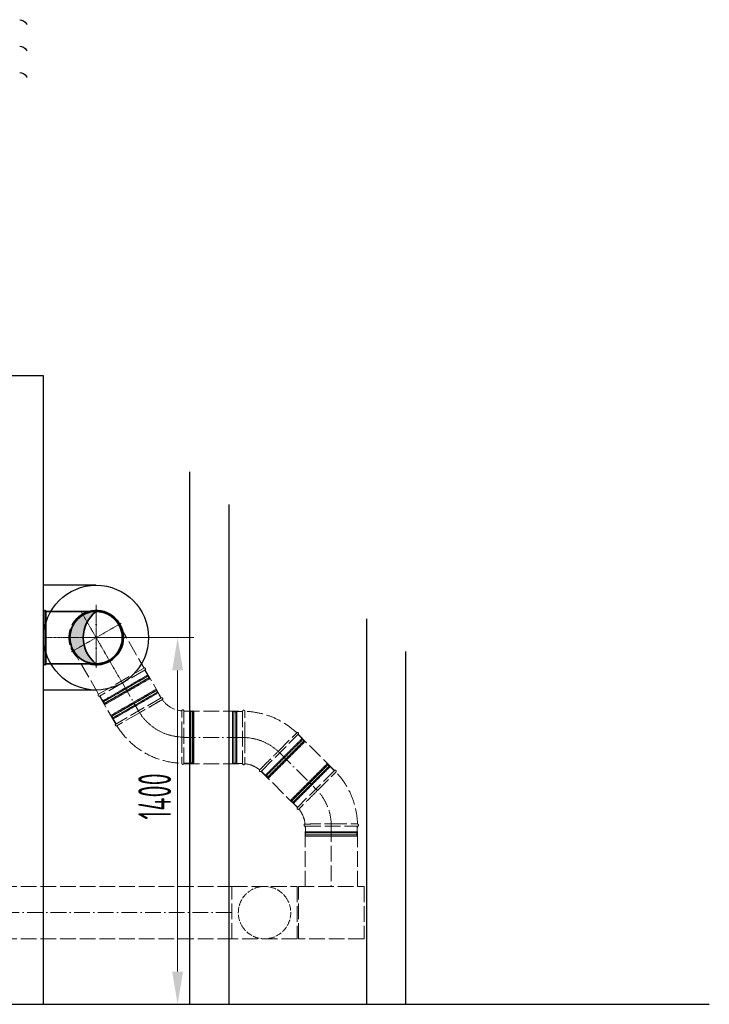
# Model space of a CAD drawing. Header units: millimetres. Extents: x 8221 to 89444, y -105166 to -5578.
# Tile 113 of 118: x 70191 to 72822, y -10371 to -6612. Entities that reach past the tile are written whole.
import ezdxf

# ---------------------------------------------------------------- set-up
doc = ezdxf.new("R2010")
doc.units = ezdxf.units.MM
doc.linetypes.add('ACAD_ISO02W100', pattern=[15, 12, -3])
doc.linetypes.add('ACAD_ISO10W100', pattern=[18, 12, -3, 0, -3])
for name, color, linetype, lineweight in [('UT_KOTY - DIMENZE', 7, 'Continuous', 5), ('VZT_02 SUP (PŘÍVOD) - OSA', 5, 'ACAD_ISO10W100', 5), ('VZT_04 SUP (PŘÍVOD) - SKRYTÉ', 5, 'ACAD_ISO02W100', 5), ('VZT_05 ETA (ODVOD) - OBRYS', 6, 'Continuous', 35), ('VZT_06 ETA (ODVOD) - OSA', 6, 'ACAD_ISO10W100', 5), ('VZT_08 ETA (ODVOD) - SKRYTÉ', 6, 'ACAD_ISO02W100', 5), ('VZT_12 ODA (SÁNÍ) - SKRYTÉ', 3, 'ACAD_ISO02W100', 5), ('VZT_50 POPIS - OBECNE', 7, 'Continuous', 13)]:
    doc.layers.add(name, color=color, linetype=linetype, lineweight=lineweight)
doc.layers.add('VZT_07 ETA (ODVOD) - NETISK', color=8, linetype='ACAD_ISO02W100', lineweight=5, plot=False)
doc.layers.add('VZT_IZOLACE - TEPELNÁ', color=6, linetype='IZOLACE TEPELNA')
doc.styles.add('ISOCP 2.5', font='isocp.shx', dxfattribs={"width": 0.6, "height": 2.5})
doc.styles.get("Standard").update_dxf_attribs({"font": 'arial.ttf'})
doc.linetypes.add('IZOLACE TEPELNA', pattern='A,12.7,-1.5,["T",Standard,S=2.54,R=0,X=0,Y=-1.27],-3', length=17.2)

msp = doc.modelspace()

# ---------------------------------------------------------------- hatches: boundary and pattern name
at = {"layer": 'VZT_05 ETA (ODVOD) - OBRYS'}
h = msp.add_hatch(color=256, dxfattribs=at)
h.dxf.hatch_style = 1
h.paths.add_polyline_path([(70483, -8871.1, 0.233094), (70433.5, -8970.6), (70383, -8970.6, -0.412533)])
h.paths.add_polyline_path([(70383, -8971.1, -0.001435), (70383, -8970.6), (70433.5, -8970.6, 0.235167), (70483, -9071.1, -0.414214)])

# ---------------------------------------------------------------- linework, layer by layer
at = {"color": 8}
for p, q in [((70281.6, -7971.1), (69954.1, -7971.1)), ((70281.6, -10371.1), (70281.6, -7971.1)), ((70840.1, -10371.1), (70840.1, -8338.4)), ((70990.1, -10371.1), (70990.1, -8463)), ((71515.1, -10371.1), (71515.1, -8899.2)), ((71665.1, -10371.1), (71665.1, -9023.8)), ((64062.2, -10371.1), (72822.2, -10371.1))]:
    msp.add_line(p, q, dxfattribs=at)
at = {"layer": 'UT_KOTY - DIMENZE'}
for p, q in [((70533, -8971.1), (70856.3, -8971.1)), ((70793.8, -10246.1), (70793.8, -9096.1)), ((70743.8, -10371.1), (70731.3, -10371.1))]:
    msp.add_line(p, q, dxfattribs=at)
for points in [[(70772.9, -9096.1), (70814.6, -9096.1), (70793.8, -8971.1)], [(70772.9, -10246.1), (70814.6, -10246.1), (70793.8, -10371.1)]]:
    msp.add_solid(points, dxfattribs=at)
at = {"layer": 'VZT_02 SUP (PŘÍVOD) - OSA', "ltscale": 5}
msp.add_line((71000.1, -10021.2), (69820.5, -10021.2), dxfattribs=at)
at = {"layer": 'VZT_04 SUP (PŘÍVOD) - SKRYTÉ', "ltscale": 2}
for start, end in [(29.9768, 209.9768), (209.9768, 29.9768)]:
    msp.add_arc((71125.4, -10021.1), 100, start, end, dxfattribs=at)
at = {"layer": 'VZT_05 ETA (ODVOD) - OBRYS'}
for p, q in [((70283, -8971.1), (70283, -8871.1)), ((70291, -8871.1), (70291, -9071.1)), ((70291, -8871.1), (70482.9, -8871.1)), ((70283, -9071.1), (70283, -8971.1)), ((70482.9, -9071.1), (70291, -9071.1))]:
    msp.add_line(p, q, dxfattribs=at)
msp.add_circle((70483, -8971.1), 100, dxfattribs=at)
for centre, radius, start, end in [((70287, -8871.1), 4, 0, 180), ((70559.2, -8971.1), 125.7, 127.2907, 232.7093), ((70483, -8971.1), 104, 0, 105.9424), ((70483, -8971.1), 104, 254.0576, 0), ((70287, -9071.1), 4, 180, 0)]:
    msp.add_arc(centre, radius, start, end, dxfattribs=at)
for points in [[(70482.9, -8871.1), (70482.9, -8871.1), (70482.9, -8871.1), (70482.9, -8871.1)], [(70569.7, -8921.2), (70569.7, -8921.2), (70569.7, -8921.3), (70569.7, -8921.3)], [(70396.5, -9021.3), (70396.5, -9021.3), (70396.5, -9021.2), (70396.5, -9021.2)], [(70482.9, -9071.1), (70482.9, -9071.1), (70482.9, -9071.1), (70482.9, -9071.1)]]:
    msp.add_open_spline(points, degree=3, dxfattribs=at)
msp.add_open_spline([(70482.9, -8871.1), (70484.5, -8871.1), (70486, -8871.2), (70489.2, -8871.3), (70490.8, -8871.4), (70494.1, -8871.8), (70495.8, -8872), (70499.1, -8872.4), (70500.7, -8872.7), (70504, -8873.4), (70505.7, -8873.8), (70508.9, -8874.6), (70510.5, -8875), (70513.7, -8876), (70515.2, -8876.5), (70518.3, -8877.6), (70519.7, -8878.2), (70522.6, -8879.3), (70524, -8880), (70526.9, -8881.4), (70528.4, -8882.1), (70531.3, -8883.6), (70532.8, -8884.4), (70535.6, -8886.2), (70537.1, -8887.1), (70539.9, -8888.9), (70541.2, -8889.9), (70543.9, -8891.9), (70545.2, -8892.9), (70547.8, -8895), (70549, -8896.1), (70551.4, -8898.3), (70552.5, -8899.3), (70554.7, -8901.5), (70555.8, -8902.7), (70558, -8905), (70559, -8906.3), (70561.1, -8908.8), (70562.2, -8910.1), (70564.2, -8912.8), (70565.1, -8914.2), (70567, -8917), (70567.9, -8918.4), (70569.6, -8921.3), (70570.4, -8922.7), (70572, -8925.6), (70572.7, -8927.1), (70574.1, -8930), (70574.7, -8931.5), (70575.9, -8934.3), (70576.5, -8935.8), (70577.6, -8938.8), (70578.1, -8940.3), (70579, -8943.5), (70579.5, -8945.1), (70580.3, -8948.3), (70580.7, -8950), (70581.3, -8953.3), (70581.6, -8954.9), (70582.1, -8958.3), (70582.3, -8959.9), (70582.6, -8963.2), (70582.7, -8964.8), (70582.9, -8968), (70582.9, -8969.6), (70582.9, -8971.1), (70582.9, -8972.7), (70582.9, -8974.3), (70582.7, -8977.5), (70582.6, -8979.1), (70582.3, -8982.4), (70582.1, -8984), (70581.6, -8987.3), (70581.3, -8989), (70580.7, -8992.3), (70580.3, -8993.9), (70579.5, -8997.2), (70579, -8998.8), (70578.1, -9001.9), (70577.6, -9003.5), (70576.5, -9006.5), (70575.9, -9008), (70574.7, -9010.8), (70574.1, -9012.3), (70572.7, -9015.2), (70572, -9016.6), (70570.4, -9019.5), (70569.6, -9021), (70567.9, -9023.9), (70567, -9025.3), (70565.1, -9028.1), (70564.2, -9029.5), (70562.2, -9032.2), (70561.1, -9033.5), (70559, -9036), (70558, -9037.2), (70555.8, -9039.6), (70554.7, -9040.8), (70552.5, -9042.9), (70551.4, -9044), (70549, -9046.2), (70547.8, -9047.3), (70545.2, -9049.4), (70543.9, -9050.4), (70541.2, -9052.4), (70539.9, -9053.3), (70537.1, -9055.2), (70535.6, -9056.1), (70532.8, -9057.8), (70531.3, -9058.7), (70528.4, -9060.2), (70526.9, -9060.9), (70524, -9062.3), (70522.6, -9062.9), (70519.7, -9064.1), (70518.3, -9064.7), (70515.2, -9065.8), (70513.7, -9066.3), (70510.5, -9067.3), (70508.9, -9067.7), (70505.7, -9068.5), (70504, -9068.9), (70500.7, -9069.5), (70499.1, -9069.8), (70495.8, -9070.3), (70494.1, -9070.5), (70490.8, -9070.8), (70489.2, -9071), (70486, -9071.1), (70484.5, -9071.1), (70482.9, -9071.1)], degree=3, knots=[-148.058014, -148.058014, -148.058014, -148.058014, -143.505913, -143.505913, -138.87378, -138.87378, -134.241647, -134.241647, -129.609514, -129.609514, -124.977381, -124.977381, -120.345248, -120.345248, -115.713115, -115.713115, -111.080982, -111.080982, -106.451331, -106.451331, -101.82168, -101.82168, -97.192029, -97.192029, -92.562378, -92.562378, -87.932727, -87.932727, -83.303076, -83.303076, -78.673425, -78.673425, -74.043774, -74.043774, -69.415617, -69.415617, -64.787461, -64.787461, -60.159305, -60.159305, -55.531148, -55.531148, -50.902992, -50.902992, -46.274836, -46.274836, -41.646679, -41.646679, -37.018523, -37.018523, -32.391208, -32.391208, -27.763892, -27.763892, -23.136577, -23.136577, -18.509262, -18.509262, -13.881946, -13.881946, -9.254631, -9.254631, -4.627315, -4.627315, 0, 0, 0, 4.627315, 4.627315, 9.254631, 9.254631, 13.881946, 13.881946, 18.509262, 18.509262, 23.136577, 23.136577, 27.763892, 27.763892, 32.391208, 32.391208, 37.018523, 37.018523, 41.646679, 41.646679, 46.274836, 46.274836, 50.902992, 50.902992, 55.531148, 55.531148, 60.159305, 60.159305, 64.787461, 64.787461, 69.415617, 69.415617, 74.043774, 74.043774, 78.673425, 78.673425, 83.303076, 83.303076, 87.932727, 87.932727, 92.562378, 92.562378, 97.192029, 97.192029, 101.82168, 101.82168, 106.451331, 106.451331, 111.080982, 111.080982, 115.713115, 115.713115, 120.345248, 120.345248, 124.977381, 124.977381, 129.609514, 129.609514, 134.241647, 134.241647, 138.87378, 138.87378, 143.505913, 143.505913, 148.058014, 148.058014, 148.058014, 148.058014], dxfattribs=at)
at = {"layer": 'VZT_06 ETA (ODVOD) - OSA', "ltscale": 0.3}
for p, q in [((70483, -9081.1), (70483, -8861.1)), ((70583, -9144.3), (70426, -8872.4)), ((70578.3, -8916.1), (70387.8, -9026.1)), ((70283, -8971.1), (70597, -8971.1)), ((70644.6, -9251), (70644.6, -9251)), ((71183.2, -9411), (71183.2, -9411))]:
    msp.add_line(p, q, dxfattribs=at)
at = {"layer": 'VZT_06 ETA (ODVOD) - OSA', "ltscale": 5}
for p, q in [((70583, -9144.3), (70644.6, -9251)), ((71041.8, -9352.4), (70817.8, -9352.4)), ((71183.2, -9411), (71321.5, -9549.3))]:
    msp.add_line(p, q, dxfattribs=at)
for points in [[(70483, -8846.1), (70483, -9096.1)], [(70358, -8971.1), (70608, -8971.1)]]:
    msp.add_lwpolyline(points, dxfattribs=at)
at = {"layer": 'VZT_06 ETA (ODVOD) - OSA', "ltscale": 0.3}
for centre, start, end in [((70817.8, -9151), 209.999, 269.999), ((71041.8, -9552.4), 44.999, 89.999)]:
    msp.add_arc(centre, 200, start, end, dxfattribs=at)
at = {"layer": 'VZT_07 ETA (ODVOD) - NETISK', "ltscale": 0.4}
for p, q in [((70594, -9163.4), (70679.8, -9113.9)), ((70595.8, -9166.4), (70682.4, -9116.4)), ((70596, -9166.9), (70682.6, -9116.9)), ((70599.5, -9172.9), (70686.1, -9122.9)), ((70599.8, -9173.4), (70686.4, -9123.4)), ((70600, -9173.8), (70685.8, -9124.3)), ((70602, -9177.3), (70687.8, -9127.8)), ((70680.6, -9117.4), (70678.9, -9114.4)), ((70684.4, -9123.9), (70680.9, -9117.9)), ((70682.6, -9116.9), (70682.4, -9116.4)), ((70684.9, -9124.8), (70684.6, -9124.4)), ((70687.8, -9127.8), (70685.8, -9124.3)), ((70686.4, -9123.4), (70686.1, -9122.9)), ((70508.3, -9212.9), (70594, -9163.4)), ((70509.2, -9216.4), (70595.8, -9166.4)), ((70509.4, -9216.9), (70596, -9166.9)), ((70711.3, -9168.6), (70539.9, -9267.6)), ((70714.4, -9172), (70541.2, -9272)), ((70714.7, -9172.4), (70541.5, -9272.4)), ((70713.3, -9172), (70541.9, -9271)), ((70713.3, -9172), (70711.3, -9168.6)), ((70712.7, -9173), (70712.5, -9172.5)), ((70714.7, -9172.4), (70714.4, -9172)), ((70508.3, -9212.9), (70497.3, -9193.8)), ((70512.9, -9222.9), (70599.5, -9172.9)), ((70513.2, -9223.4), (70599.8, -9173.4)), ((70514.3, -9223.3), (70600, -9173.8)), ((70516.3, -9226.8), (70602, -9177.3)), ((70718.2, -9178.5), (70545, -9278.5)), ((70718.4, -9178.9), (70545.2, -9278.9)), ((70719.3, -9182.4), (70547.9, -9281.4)), ((70716.5, -9179.5), (70713, -9173.4)), ((70718.5, -9182.9), (70716.7, -9179.9)), ((70718.4, -9178.9), (70718.2, -9178.5)), ((70730.3, -9201.5), (70719.3, -9182.4)), ((70510.9, -9215.4), (70509.2, -9212.4)), ((70509.4, -9216.9), (70509.2, -9216.4)), ((70514.7, -9221.9), (70511.2, -9215.9)), ((70513.2, -9223.4), (70512.9, -9222.9)), ((70516.3, -9226.8), (70514.3, -9223.3)), ((70515.2, -9222.8), (70514.9, -9222.4)), ((70541.9, -9271), (70539.9, -9267.6)), ((70541.5, -9272.4), (70541.2, -9272)), ((70543, -9271), (70542.7, -9270.5)), ((70546.7, -9277.5), (70543.2, -9271.4)), ((70545.2, -9278.9), (70545, -9278.5)), ((70548.7, -9280.9), (70547, -9277.9)), ((70839.8, -9252), (70839.8, -9450)), ((70843.3, -9253), (70839.8, -9253)), ((70843.3, -9251), (70843.3, -9451)), ((70843.8, -9251), (70843.3, -9251)), ((70843.8, -9251), (70843.8, -9451)), ((70850.8, -9253), (70843.8, -9253)), ((70850.8, -9251), (70850.8, -9451)), ((70851.3, -9251), (70850.8, -9251)), ((70851.3, -9251), (70851.3, -9451)), ((70851.8, -9253), (70851.3, -9253)), ((70851.8, -9252), (70851.8, -9450)), ((70855.8, -9252), (70851.8, -9252)), ((70855.8, -9252), (70855.8, -9450)), ((71003.8, -9451.4), (71003.8, -9253.4)), ((71003.8, -9253.4), (71007.8, -9253.4)), ((71007.8, -9451.4), (71007.8, -9253.4)), ((71007.8, -9254.4), (71008.3, -9254.4)), ((71008.3, -9452.4), (71008.3, -9252.4)), ((71008.3, -9252.4), (71008.8, -9252.4)), ((71008.8, -9452.4), (71008.8, -9252.4)), ((71008.8, -9254.4), (71015.8, -9254.4)), ((71015.8, -9452.4), (71015.8, -9252.4)), ((71015.8, -9252.4), (71016.3, -9252.4)), ((71016.3, -9452.4), (71016.3, -9252.4)), ((71016.3, -9254.4), (71019.8, -9254.4)), ((71019.8, -9451.4), (71019.8, -9253.4)), ((71019.8, -9253.4), (71041.8, -9253.4)), ((71128.7, -9496.6), (71268.8, -9356.6)), ((71130.5, -9499.7), (71271.9, -9358.3)), ((71130.9, -9500.1), (71272.3, -9358.7)), ((71268, -9357.3), (71270.5, -9359.7)), ((71270.9, -9360.1), (71275.8, -9365)), ((71271.9, -9358.3), (71272.3, -9358.7)), ((71135.8, -9505), (71277.2, -9363.6)), ((71136.2, -9505.4), (71277.6, -9364)), ((71137.2, -9505), (71277.2, -9365)), ((71140.1, -9507.9), (71280.1, -9367.9)), ((71276.2, -9365.4), (71276.5, -9365.8)), ((71277.2, -9363.6), (71277.6, -9364)), ((71277.2, -9365), (71280.1, -9367.9)), ((70839.8, -9450), (70817.8, -9450)), ((70843.3, -9449), (70839.8, -9449)), ((70843.8, -9451), (70843.3, -9451)), ((70850.8, -9449), (70843.8, -9449)), ((70851.3, -9451), (70850.8, -9451)), ((70851.8, -9449), (70851.3, -9449)), ((70855.8, -9450), (70851.8, -9450)), ((71003.8, -9451.4), (71007.8, -9451.4)), ((71007.8, -9450.4), (71008.3, -9450.4)), ((71008.3, -9452.4), (71008.8, -9452.4)), ((71008.8, -9450.4), (71015.8, -9450.4)), ((71015.8, -9452.4), (71016.3, -9452.4)), ((71016.3, -9450.4), (71019.8, -9450.4)), ((71019.8, -9451.4), (71041.8, -9451.4)), ((71224.6, -9592.5), (71364.6, -9452.4)), ((71227.1, -9596.3), (71368.5, -9454.9)), ((71227.5, -9596.7), (71368.9, -9455.3)), ((71227.5, -9595.3), (71367.5, -9455.3)), ((71232.4, -9601.6), (71373.8, -9460.2)), ((71232.8, -9602), (71374.2, -9460.6)), ((71236, -9603.8), (71376, -9463.8)), ((71364.6, -9452.4), (71367.5, -9455.3)), ((71366.8, -9456), (71367.1, -9456.3)), ((71367.5, -9456.7), (71372.4, -9461.6)), ((71368.5, -9454.9), (71368.9, -9455.3)), ((71372.8, -9462), (71375.3, -9464.5)), ((71373.8, -9460.2), (71374.2, -9460.6)), ((71376, -9463.8), (71391.5, -9479.3)), ((71113.2, -9481), (71128.7, -9496.6)), ((71129.5, -9495.9), (71131.9, -9498.3)), ((71130.5, -9499.7), (71130.9, -9500.1)), ((71132.3, -9498.7), (71137.2, -9503.6)), ((71135.8, -9505), (71136.2, -9505.4)), ((71137.2, -9505), (71140.1, -9507.9)), ((71137.6, -9504), (71137.9, -9504.3)), ((71224.6, -9592.5), (71227.5, -9595.3)), ((71227.1, -9596.3), (71227.5, -9596.7)), ((71228.2, -9594.6), (71228.5, -9594.9)), ((71228.9, -9595.3), (71233.8, -9600.2)), ((71232.4, -9601.6), (71232.8, -9602)), ((71234.2, -9600.6), (71236.7, -9603.1)), ((71236, -9603.8), (71251.5, -9619.3)), ((71281.1, -9690.7), (71281.1, -9712.7)), ((71479.1, -9690.7), (71479.1, -9712.7)), ((71280.1, -9716.2), (71480.1, -9716.2)), ((71280.1, -9716.2), (71280.1, -9716.7)), ((71280.1, -9716.7), (71480.1, -9716.7)), ((71280.1, -9723.7), (71480.1, -9723.7)), ((71280.1, -9723.7), (71280.1, -9724.2)), ((71280.1, -9724.2), (71480.1, -9724.2)), ((71281.1, -9712.7), (71479.1, -9712.7)), ((71281.1, -9724.7), (71479.1, -9724.7)), ((71281.1, -9724.7), (71281.1, -9728.7)), ((71281.1, -9728.7), (71479.1, -9728.7)), ((71282.1, -9712.7), (71282.1, -9716.2)), ((71282.1, -9716.7), (71282.1, -9723.7)), ((71282.1, -9724.2), (71282.1, -9724.7)), ((71478.1, -9712.7), (71478.1, -9716.2)), ((71478.1, -9716.7), (71478.1, -9723.7)), ((71478.1, -9724.2), (71478.1, -9724.7)), ((71479.1, -9724.7), (71479.1, -9728.7)), ((71480.1, -9716.2), (71480.1, -9716.7)), ((71480.1, -9723.7), (71480.1, -9724.2))]:
    msp.add_line(p, q, dxfattribs=at)
at = {"layer": 'VZT_08 ETA (ODVOD) - SKRYTÉ', "ltscale": 0.1}
for points in [[(70483.1, -8871.1), (70481.6, -8871.1), (70480, -8871.2), (70476.9, -8871.3), (70475.2, -8871.4), (70471.9, -8871.8), (70470.3, -8872), (70467, -8872.4), (70465.3, -8872.7), (70462, -8873.4), (70460.4, -8873.8), (70457.1, -8874.6), (70455.5, -8875), (70452.4, -8876), (70450.8, -8876.5), (70447.8, -8877.6), (70446.3, -8878.2), (70443.5, -8879.3), (70442, -8880), (70439.1, -8881.4), (70437.6, -8882.1), (70434.7, -8883.6), (70433.3, -8884.4), (70430.4, -8886.2), (70429, -8887.1), (70426.2, -8888.9), (70424.8, -8889.9), (70422.1, -8891.9), (70420.8, -8892.9), (70418.3, -8895), (70417, -8896.1), (70414.7, -8898.3), (70413.5, -8899.3), (70411.3, -8901.5), (70410.2, -8902.7), (70408.1, -8905), (70407, -8906.3), (70404.9, -8908.8), (70403.9, -8910.1), (70401.9, -8912.8), (70400.9, -8914.2), (70399.1, -8917), (70398.2, -8918.4), (70396.4, -8921.3), (70395.6, -8922.7), (70394.1, -8925.6), (70393.3, -8927.1), (70392, -8930), (70391.3, -8931.5), (70390.2, -8934.3), (70389.6, -8935.8), (70388.5, -8938.8), (70388, -8940.3), (70387, -8943.5), (70386.6, -8945.1), (70385.8, -8948.3), (70385.4, -8950), (70384.7, -8953.3), (70384.4, -8954.9), (70384, -8958.3), (70383.8, -8959.9), (70383.4, -8963.2), (70383.3, -8964.8), (70383.2, -8968), (70383.1, -8969.6), (70383.1, -8971.1), (70383.1, -8972.7), (70383.2, -8974.3), (70383.3, -8977.5), (70383.4, -8979.1), (70383.8, -8982.4), (70384, -8984), (70384.4, -8987.3), (70384.7, -8989), (70385.4, -8992.3), (70385.8, -8993.9), (70386.6, -8997.2), (70387, -8998.8), (70388, -9001.9), (70388.5, -9003.5), (70389.6, -9006.5), (70390.2, -9008), (70391.3, -9010.8), (70392, -9012.3), (70393.3, -9015.2), (70394.1, -9016.6), (70395.6, -9019.5), (70396.4, -9021), (70398.2, -9023.9), (70399.1, -9025.3), (70400.9, -9028.1), (70401.9, -9029.5), (70403.9, -9032.2), (70404.9, -9033.5), (70407, -9036), (70408.1, -9037.2), (70410.2, -9039.6), (70411.3, -9040.8), (70413.5, -9042.9), (70414.7, -9044), (70417, -9046.2), (70418.3, -9047.3), (70420.8, -9049.4), (70422.1, -9050.4), (70424.8, -9052.4), (70426.2, -9053.3), (70429, -9055.2), (70430.4, -9056.1), (70433.3, -9057.8), (70434.7, -9058.7), (70437.6, -9060.2), (70439.1, -9060.9), (70442, -9062.3), (70443.5, -9062.9), (70446.3, -9064.1), (70447.8, -9064.7), (70450.8, -9065.8), (70452.4, -9066.3), (70455.5, -9067.3), (70457.1, -9067.7), (70460.4, -9068.5), (70462, -9068.9), (70465.3, -9069.5), (70467, -9069.8), (70470.3, -9070.3), (70471.9, -9070.5), (70475.2, -9070.8), (70476.9, -9071), (70480, -9071.1), (70481.6, -9071.1), (70483.1, -9071.1)], [(70396.4, -9021.1), (70397.1, -9022.4), (70397.9, -9023.7), (70399.7, -9026.4), (70400.6, -9027.7), (70402.5, -9030.4), (70403.5, -9031.8), (70405.6, -9034.4), (70406.7, -9035.7), (70408.9, -9038.2), (70410, -9039.5), (70412.4, -9041.9), (70413.5, -9043), (70416, -9045.3), (70417.2, -9046.4), (70419.6, -9048.4), (70420.9, -9049.4), (70423.3, -9051.3), (70424.6, -9052.2), (70427.2, -9054.1), (70428.6, -9055), (70431.4, -9056.7), (70432.8, -9057.6), (70435.7, -9059.2), (70437.2, -9060), (70440.2, -9061.5), (70441.8, -9062.2), (70444.9, -9063.5), (70446.4, -9064.1), (70449.5, -9065.3), (70451, -9065.8), (70454.1, -9066.8), (70455.6, -9067.2), (70458.6, -9068), (70460.1, -9068.4), (70463.3, -9069.1), (70464.9, -9069.4), (70468.1, -9069.9), (70469.8, -9070.2), (70473.1, -9070.6), (70474.8, -9070.7), (70478.1, -9070.9), (70479.8, -9071), (70483.1, -9071.1), (70484.8, -9071), (70488.1, -9070.9), (70489.7, -9070.8), (70492.9, -9070.6), (70494.5, -9070.4), (70497.6, -9070), (70499.1, -9069.7), (70502.3, -9069.2), (70503.9, -9068.9), (70507.1, -9068.1), (70508.7, -9067.7), (70511.9, -9066.8), (70513.5, -9066.3), (70516.7, -9065.2), (70518.3, -9064.6), (70521.4, -9063.4), (70522.9, -9062.7), (70525.9, -9061.4), (70527.4, -9060.7), (70530.3, -9059.2), (70531.6, -9058.4), (70533, -9057.7), (70534.3, -9056.9), (70535.7, -9056.1), (70538.4, -9054.3), (70539.7, -9053.4), (70542.4, -9051.5), (70543.7, -9050.5), (70546.3, -9048.4), (70547.6, -9047.3), (70550.2, -9045.1), (70551.4, -9044), (70553.8, -9041.7), (70555, -9040.5), (70557.2, -9038.1), (70558.3, -9036.8), (70560.4, -9034.4), (70561.4, -9033.2), (70563.2, -9030.7), (70564.2, -9029.4), (70566, -9026.8), (70566.9, -9025.4), (70568.6, -9022.6), (70569.5, -9021.2), (70571.1, -9018.3), (70571.9, -9016.8), (70573.4, -9013.8), (70574.1, -9012.2), (70575.4, -9009.2), (70576, -9007.6), (70577.2, -9004.5), (70577.7, -9003), (70578.7, -8999.9), (70579.2, -8998.4), (70580, -8995.4), (70580.3, -8993.9), (70581, -8990.8), (70581.3, -8989.2), (70581.9, -8985.9), (70582.1, -8984.3), (70582.5, -8980.9), (70582.6, -8979.3), (70582.9, -8975.9), (70582.9, -8974.2), (70583, -8970.9), (70583, -8969.2), (70582.8, -8965.9), (70582.7, -8964.3), (70582.5, -8961.1), (70582.3, -8959.5), (70581.9, -8956.5), (70581.7, -8954.9), (70581.1, -8951.7), (70580.8, -8950.1), (70580, -8946.9), (70579.6, -8945.3), (70578.7, -8942.1), (70578.2, -8940.5), (70577.1, -8937.3), (70576.5, -8935.7), (70575.3, -8932.6), (70574.6, -8931.1), (70573.3, -8928.1), (70572.6, -8926.6), (70571.1, -8923.8), (70570.3, -8922.4), (70569.6, -8921.1)]]:
    msp.add_open_spline(points, degree=3, knots=[-148.058014, -148.058014, -148.058014, -148.058014, -143.505913, -143.505913, -138.87378, -138.87378, -134.241647, -134.241647, -129.609514, -129.609514, -124.977381, -124.977381, -120.345248, -120.345248, -115.713115, -115.713115, -111.080982, -111.080982, -106.451331, -106.451331, -101.82168, -101.82168, -97.192029, -97.192029, -92.562378, -92.562378, -87.932727, -87.932727, -83.303076, -83.303076, -78.673425, -78.673425, -74.043774, -74.043774, -69.415617, -69.415617, -64.787461, -64.787461, -60.159305, -60.159305, -55.531148, -55.531148, -50.902992, -50.902992, -46.274836, -46.274836, -41.646679, -41.646679, -37.018523, -37.018523, -32.391208, -32.391208, -27.763892, -27.763892, -23.136577, -23.136577, -18.509262, -18.509262, -13.881946, -13.881946, -9.254631, -9.254631, -4.627315, -4.627315, 0, 0, 0, 4.627315, 4.627315, 9.254631, 9.254631, 13.881946, 13.881946, 18.509262, 18.509262, 23.136577, 23.136577, 27.763892, 27.763892, 32.391208, 32.391208, 37.018523, 37.018523, 41.646679, 41.646679, 46.274836, 46.274836, 50.902992, 50.902992, 55.531148, 55.531148, 60.159305, 60.159305, 64.787461, 64.787461, 69.415617, 69.415617, 74.043774, 74.043774, 78.673425, 78.673425, 83.303076, 83.303076, 87.932727, 87.932727, 92.562378, 92.562378, 97.192029, 97.192029, 101.82168, 101.82168, 106.451331, 106.451331, 111.080982, 111.080982, 115.713115, 115.713115, 120.345248, 120.345248, 124.977381, 124.977381, 129.609514, 129.609514, 134.241647, 134.241647, 138.87378, 138.87378, 143.505913, 143.505913, 148.058014, 148.058014, 148.058014, 148.058014], dxfattribs=at)
at = {"layer": 'VZT_12 ODA (SÁNÍ) - SKRYTÉ', "color": 6, "ltscale": 5}
for p, q in [((70569.7, -8921.3), (70665.6, -9087.4)), ((70492.4, -9187.4), (70396.5, -9021.3)), ((70492.4, -9187.4), (70665.6, -9087.4)), ((70669.6, -9094.3), (70583, -9144.3)), ((70679.8, -9113.9), (70668.8, -9094.8)), ((70731.2, -9201), (70669.6, -9094.3)), ((70583, -9144.3), (70496.4, -9194.3)), ((70558, -9301), (70496.4, -9194.3)), ((70731.2, -9201), (70558, -9301)), ((70558.9, -9300.5), (70547.9, -9281.4)), ((70648.7, -9257.9), (70562, -9307.9)), ((70817.8, -9451), (70817.8, -9251)), ((70839.8, -9252), (70817.8, -9252)), ((70817.8, -9252.4), (71041.8, -9252.4)), ((71041.8, -9252.4), (71041.8, -9452.4)), ((71049.8, -9352.5), (71049.8, -9252.4)), ((70809.8, -9350.9), (70809.8, -9451)), ((71112.5, -9481.7), (71253.9, -9340.3)), ((71177.5, -9405.4), (71248.3, -9334.6)), ((71253.2, -9341), (71268.8, -9356.6)), ((71392.2, -9478.6), (71253.9, -9340.3)), ((70817.8, -9452.4), (71041.8, -9452.4)), ((71250.8, -9620), (71112.5, -9481.7)), ((71392.2, -9478.6), (71250.8, -9620)), ((71327.1, -9555), (71397.9, -9484.3)), ((71280.1, -9690.7), (71480.1, -9690.7)), ((71280.1, -9921.2), (71280.1, -9690.7)), ((71380, -9682.7), (71480.1, -9682.7)), ((71380.1, -9690.7), (71380.1, -9690.7)), ((71380.1, -9690.7), (71380.1, -9921.2)), ((71480.1, -9921.2), (71480.1, -9690.7)), ((71255.1, -10121.2), (71255.1, -9921.2)), ((71255.1, -9921.2), (71505.1, -9921.2)), ((71505.1, -9921.2), (71505.1, -10121.2)), ((71505.1, -10121.2), (71255.1, -10121.2))]:
    msp.add_line(p, q, dxfattribs=at)
at = {"layer": 'VZT_12 ODA (SÁNÍ) - SKRYTÉ', "color": 5, "ltscale": 5}
for p, q in [((69820.5, -9921.2), (71000.1, -9921.2)), ((71000.1, -10121.2), (71000.1, -9921.2)), ((71000.1, -9921.2), (71250.1, -9921.2)), ((71250.1, -9921.2), (71250.1, -10121.2)), ((69820.5, -10121.2), (71000.1, -10121.2)), ((71250.1, -10121.2), (71000.1, -10121.2))]:
    msp.add_line(p, q, dxfattribs=at)
at = {"layer": 'VZT_12 ODA (SÁNÍ) - SKRYTÉ', "color": 6, "ltscale": 5}
for centre, radius, start, end in [((70483, -8971.1), 104, 14.0576, 120), ((70483, -8971.1), 104, 120, 225.9424), ((70667.6, -9090.9), 4, 300, 120), ((70494.4, -9190.9), 4, 120, 300), ((70733.2, -9204.5), 4, 304.5802, 119.999), ((70817.8, -9151), 100, 214.5802, 265.4178), ((70813.8, -9251), 4, 359.999, 175.4178), ((71045.8, -9252.4), 4, 359.999, 179.999), ((71041.8, -9552.4), 300, 46.5271, 88.4709), ((70560, -9304.5), 4, 119.999, 299.999), ((70817.8, -9151), 300, 211.5271, 268.4709), ((71251.1, -9337.5), 4, 314.999, 134.999), ((70813.8, -9451), 4, 179.999, 359.999), ((71045.8, -9452.4), 4, 179.999, 355.4178), ((71041.8, -9552.4), 100, 49.5802, 85.4178), ((71109.7, -9478.9), 4, 139.5802, 314.999), ((71395.1, -9481.4), 4, 314.999, 134.999), ((71180.1, -9690.7), 300, 1.5271, 43.4709), ((71180.1, -9690.7), 200, 359.999, 44.999), ((71253.6, -9622.9), 4, 134.999, 310.4178), ((71180.1, -9690.7), 100, 4.5802, 40.4178), ((71280.1, -9686.7), 4, 94.5802, 269.999), ((71480.1, -9686.7), 4, 269.999, 89.999)]:
    msp.add_arc(centre, radius, start, end, dxfattribs=at)
for points, knots in [([(70396.5, -9021.2), (70395.7, -9019.9), (70395, -9018.5), (70393.5, -9015.7), (70392.8, -9014.2), (70391.4, -9011.2), (70390.8, -9009.7), (70389.5, -9006.6), (70388.9, -9005), (70387.9, -9001.8), (70387.4, -9000.2), (70386.4, -8997), (70386, -8995.4), (70385.3, -8992.2), (70385, -8990.6), (70384.4, -8987.4), (70384.1, -8985.8), (70383.7, -8982.8), (70383.6, -8981.2), (70383.3, -8978), (70383.2, -8976.4), (70383.1, -8973.1), (70383.1, -8971.4), (70383.1, -8968.1), (70383.2, -8966.4), (70383.4, -8963), (70383.6, -8961.3), (70384, -8958), (70384.2, -8956.4), (70384.7, -8953.1), (70385, -8951.5), (70385.7, -8948.4), (70386.1, -8946.8), (70386.9, -8943.9), (70387.3, -8942.3), (70388.3, -8939.3), (70388.8, -8937.7), (70390, -8934.7), (70390.6, -8933.1), (70391.9, -8930), (70392.7, -8928.5), (70394.1, -8925.5), (70394.9, -8924), (70396.6, -8921.1), (70397.4, -8919.6), (70399.1, -8916.9), (70400, -8915.5), (70401.9, -8912.9), (70402.8, -8911.6), (70404.7, -8909.1), (70405.7, -8907.9), (70407.7, -8905.5), (70408.8, -8904.2), (70411.1, -8901.8), (70412.2, -8900.6), (70414.6, -8898.3), (70415.9, -8897.2), (70418.4, -8894.9), (70419.7, -8893.9), (70422.3, -8891.8), (70423.7, -8890.8), (70426.3, -8888.9), (70427.7, -8888), (70430.4, -8886.2), (70431.7, -8885.4), (70433.1, -8884.6), (70434.4, -8883.9), (70435.8, -8883.1), (70438.6, -8881.6), (70440.1, -8880.9), (70443.1, -8879.6), (70444.6, -8878.9), (70447.8, -8877.7), (70449.3, -8877.1), (70452.5, -8876), (70454.1, -8875.5), (70457.4, -8874.6), (70459, -8874.2), (70462.2, -8873.4), (70463.8, -8873.1), (70466.9, -8872.5), (70468.5, -8872.3), (70471.5, -8871.9), (70473.1, -8871.7), (70476.3, -8871.5), (70477.9, -8871.4), (70481.2, -8871.2), (70482.9, -8871.2), (70486.3, -8871.3), (70487.9, -8871.3), (70491.3, -8871.6), (70493, -8871.7), (70496.3, -8872.1), (70497.9, -8872.3), (70501.2, -8872.9), (70502.8, -8873.2), (70505.9, -8873.9), (70507.5, -8874.3), (70510.4, -8875), (70512, -8875.5), (70515, -8876.5), (70516.6, -8877), (70519.7, -8878.2), (70521.2, -8878.8), (70524.3, -8880.1), (70525.8, -8880.8), (70528.8, -8882.3), (70530.3, -8883.1), (70533.2, -8884.7), (70534.7, -8885.6), (70537.5, -8887.3), (70538.8, -8888.2), (70541.5, -8890), (70542.7, -8891), (70545.2, -8892.9), (70546.4, -8893.8), (70548.9, -8895.9), (70550.1, -8897), (70552.5, -8899.3), (70553.7, -8900.4), (70556, -8902.8), (70557.2, -8904.1), (70559.4, -8906.6), (70560.5, -8907.9), (70562.5, -8910.5), (70563.5, -8911.9), (70565.5, -8914.5), (70566.4, -8915.9), (70568.1, -8918.6), (70568.9, -8919.9), (70569.7, -8921.2)], [-148.058014, -148.058014, -148.058014, -148.058014, -143.505913, -143.505913, -138.87378, -138.87378, -134.241647, -134.241647, -129.609514, -129.609514, -124.977381, -124.977381, -120.345248, -120.345248, -115.713115, -115.713115, -111.080982, -111.080982, -106.451331, -106.451331, -101.82168, -101.82168, -97.192029, -97.192029, -92.562378, -92.562378, -87.932727, -87.932727, -83.303076, -83.303076, -78.673425, -78.673425, -74.043774, -74.043774, -69.415617, -69.415617, -64.787461, -64.787461, -60.159305, -60.159305, -55.531148, -55.531148, -50.902992, -50.902992, -46.274836, -46.274836, -41.646679, -41.646679, -37.018523, -37.018523, -32.391208, -32.391208, -27.763892, -27.763892, -23.136577, -23.136577, -18.509262, -18.509262, -13.881946, -13.881946, -9.254631, -9.254631, -4.627315, -4.627315, 0, 0, 0, 4.627315, 4.627315, 9.254631, 9.254631, 13.881946, 13.881946, 18.509262, 18.509262, 23.136577, 23.136577, 27.763892, 27.763892, 32.391208, 32.391208, 37.018523, 37.018523, 41.646679, 41.646679, 46.274836, 46.274836, 50.902992, 50.902992, 55.531148, 55.531148, 60.159305, 60.159305, 64.787461, 64.787461, 69.415617, 69.415617, 74.043774, 74.043774, 78.673425, 78.673425, 83.303076, 83.303076, 87.932727, 87.932727, 92.562378, 92.562378, 97.192029, 97.192029, 101.82168, 101.82168, 106.451331, 106.451331, 111.080982, 111.080982, 115.713115, 115.713115, 120.345248, 120.345248, 124.977381, 124.977381, 129.609514, 129.609514, 134.241647, 134.241647, 138.87378, 138.87378, 143.505913, 143.505913, 148.058014, 148.058014, 148.058014, 148.058014]), ([(70735.5, -9207.7), (70735.5, -9207.7), (70733.5, -9208.9), (70725.8, -9213.3), (70719.8, -9216.8), (70704.4, -9225.7), (70695.1, -9231.1), (70674.6, -9242.9), (70663.5, -9249.3), (70651, -9256.5), (70649.8, -9257.2), (70648.7, -9257.9)], [315.294186, 315.294186, 315.294186, 315.294186, 351.735982, 351.735982, 390.710875, 390.710875, 429.832624, 429.832624, 468.991563, 468.991563, 473.053633, 473.053633, 473.053633, 473.053633]), ([(70809.8, -9350.9), (70809.8, -9338.3), (70809.8, -9325.8), (70809.8, -9301.9), (70809.8, -9290.8), (70809.8, -9272), (70809.8, -9264.4), (70809.8, -9253.9), (70809.8, -9251), (70809.8, -9250.7), (70809.8, -9250.7), (70809.8, -9250.7)], [157.533456, 157.533456, 157.533456, 157.533456, 195.393508, 195.393508, 234.551342, 234.551342, 273.721472, 273.721472, 312.806301, 312.806301, 315.294186, 315.294186, 315.294186, 315.294186]), ([(71049.8, -9352.5), (71049.8, -9365.1), (71049.8, -9377.6), (71049.8, -9401.5), (71049.8, -9412.6), (71049.8, -9431.4), (71049.8, -9439), (71049.8, -9449.5), (71049.8, -9452.4), (71049.8, -9452.7), (71049.8, -9452.7), (71049.8, -9452.7)], [157.533456, 157.533456, 157.533456, 157.533456, 195.393508, 195.393508, 234.551342, 234.551342, 273.721472, 273.721472, 312.806301, 312.806301, 315.294186, 315.294186, 315.294186, 315.294186]), ([(71106.6, -9476.3), (71106.6, -9476.3), (71108.2, -9474.7), (71114.5, -9468.4), (71119.4, -9463.5), (71132, -9450.9), (71139.6, -9443.3), (71156.3, -9426.6), (71165.4, -9417.5), (71175.6, -9407.3), (71176.5, -9406.4), (71177.5, -9405.4)], [315.294186, 315.294186, 315.294186, 315.294186, 351.735982, 351.735982, 390.710875, 390.710875, 429.832624, 429.832624, 468.991563, 468.991563, 473.053633, 473.053633, 473.053633, 473.053633]), ([(71327.1, -9555), (71318.2, -9564), (71309.4, -9572.8), (71292.5, -9589.7), (71284.6, -9597.5), (71271.3, -9610.8), (71266, -9616.2), (71258.5, -9623.6), (71256.5, -9625.7), (71256.2, -9625.9), (71256.2, -9625.9), (71256.2, -9625.9)], [157.533456, 157.533456, 157.533456, 157.533456, 195.393508, 195.393508, 234.551342, 234.551342, 273.721472, 273.721472, 312.806301, 312.806301, 315.294186, 315.294186, 315.294186, 315.294186]), ([(71279.8, -9682.8), (71279.8, -9682.8), (71282, -9682.8), (71290.9, -9682.8), (71297.9, -9682.7), (71315.7, -9682.7), (71326.4, -9682.7), (71350.1, -9682.7), (71362.9, -9682.7), (71377.3, -9682.7), (71378.7, -9682.7), (71380, -9682.7)], [315.294186, 315.294186, 315.294186, 315.294186, 351.735982, 351.735982, 390.710875, 390.710875, 429.832624, 429.832624, 468.991563, 468.991563, 473.053633, 473.053633, 473.053633, 473.053633])]:
    msp.add_open_spline(points, degree=3, knots=knots, dxfattribs=at)
at = {"layer": 'VZT_50 POPIS - OBECNE'}
for p, q in [((70217.6, -6627.2), (70219.3, -6630.3)), ((70217.6, -6728), (70219.3, -6731.1)), ((70217.6, -6828.8), (70219.3, -6831.9))]:
    msp.add_line(p, q, dxfattribs=at)
at = {"layer": 'VZT_50 POPIS - OBECNE', "color": 0, "lineweight": -2, "extrusion": (0, 0, -1)}
for centre in [(70199.9, -6628.1), (70199.9, -6728.9), (70199.9, -6829.7)]:
    msp.add_ellipse(centre, major_axis=(-18.5, 11), ratio=0.625, start_param=0.766537, end_param=2.320574, dxfattribs=at)
at = {"layer": 'VZT_IZOLACE - TEPELNÁ', "ltscale": 0.5}
for p, q in [((70482.1, -8771.1), (70281.6, -8771.1)), ((70481.2, -9171.1), (70281.6, -9171.1))]:
    msp.add_line(p, q, dxfattribs=at)
msp.add_circle((70483, -8971.1), 200, dxfattribs=at)

# ---------------------------------------------------------------- texts
at = {"layer": 'UT_KOTY - DIMENZE', "insert": (70706.3, -9577.4), "char_height": 125, "attachment_point": 5, "rotation": 90, "style": 'ISOCP 2.5'}
msp.add_mtext('1400', dxfattribs=at)

doc.saveas('drawing.dxf')
